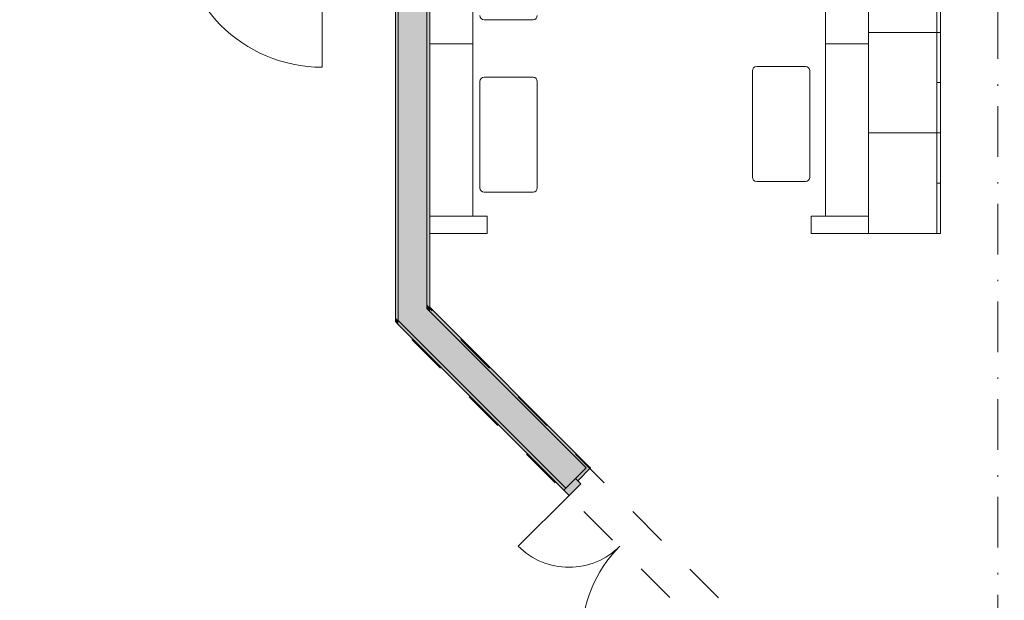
# Model space of a CAD drawing. Header units: millimetres. Extents: x 0 to 1184, y 0 to 836.
# Tile 46 of 86: x 373 to 442, y 379 to 420. Entities that reach past the tile are written whole.
import ezdxf
from ezdxf.xclip import XClip

# ---------------------------------------------------------------- set-up
doc = ezdxf.new("R2010")
doc.units = ezdxf.units.MM
doc.header["$MEASUREMENT"] = 0
doc.header["$XCLIPFRAME"] = 0
doc.linetypes.add('Штриховая', pattern=[5.644444, 2.822222, -2.822222])
doc.linetypes.add('Штрихпунктирная', pattern=[6.702778, 3.527778, -1.763889, 0, -1.411111])
for name, color, linetype in [('Интерьер - Мебель', 7, 'Continuous'), ('Конструктив - Стены Блок 100 нов', 7, 'Continuous'), ('Конструктив - Стены Блок 200 нов', 7, 'Continuous'), ('Элемент Модели - Зона', 7, 'Continuous'), ('Элемент Модели - Оси', 7, 'Continuous')]:
    doc.layers.add(name, color=color, linetype=linetype)

# ---------------------------------------------------------------- blocks, each defined once
blk = doc.blocks.new('Чертеж_4_4', base_point=(-278.479, 89.564))
at = {"layer": 'Конструктив - Стены Блок 200 нов', "linetype": 'Continuous', "lineweight": 0, "true_color": 0x000000}
for points in [[(401.969, 399.747), (401.969, 450.364), (401.769, 450.364), (401.769, 399.947)], [(401.769, 399.664), (401.769, 426.559), (399.769, 426.559), (399.769, 401.665)], [(399.569, 426.409), (399.569, 399.036), (399.769, 398.836), (399.769, 426.409)], [(399.769, 401.665), (399.769, 398.836), (401.769, 399.664)], [(401.769, 399.947), (401.769, 399.664), (401.969, 399.747)], [(401.769, 399.664), (399.769, 398.836), (401.769, 396.835)], [(401.969, 399.747), (401.769, 399.664), (401.969, 399.464)], [(401.769, 396.835), (411.449, 387.15), (412.121, 387.821), (412.864, 388.563), (401.769, 399.664)], [(401.969, 399.747), (401.969, 399.464), (412.864, 388.563), (413.005, 388.705)], [(399.769, 398.836), (399.569, 399.036), (399.569, 398.753)], [(399.569, 398.753), (399.769, 398.553), (399.769, 398.836)], [(411.449, 387.15), (399.769, 398.836), (399.769, 398.553), (411.308, 387.008)], [(413.005, 388.705), (412.864, 388.563), (412.121, 387.821), (412.263, 387.68), (413.147, 388.563)], [(412.121, 387.821), (411.308, 387.008), (411.661, 386.655), (412.475, 387.468)]]:
    blk.add_hatch(color=18, dxfattribs=at).paths.add_polyline_path(points)
at = {"layer": 'Интерьер - Мебель', "color": 7, "linetype": 'Continuous', "lineweight": 15}
for p, q in [((401.969, 430.084), (401.969, 418.084)), ((404.969, 418.084), (404.969, 430.084)), ((429.521, 430.084), (429.521, 418.084)), ((432.521, 418.084), (432.521, 430.084)), ((437.271, 425.884), (437.271, 418.884)), ((409.154, 419.764), (405.754, 419.764)), ((437.271, 418.884), (437.271, 411.884)), ((437.521, 418.884), (437.271, 418.884)), ((404.969, 418.084), (401.969, 418.084)), ((401.969, 418.084), (401.969, 406.084)), ((401.969, 418.084), (404.969, 418.084)), ((404.969, 406.084), (404.969, 418.084)), ((432.521, 418.084), (429.521, 418.084)), ((429.521, 418.084), (429.521, 406.084)), ((429.521, 418.084), (432.521, 418.084)), ((432.521, 406.084), (432.521, 418.084)), ((424.729, 416.499), (428.129, 416.499)), ((405.754, 415.764), (409.154, 415.764)), ((424.429, 408.799), (424.429, 416.199)), ((428.429, 416.199), (428.429, 408.799)), ((405.454, 408.064), (405.454, 415.464)), ((409.454, 415.464), (409.454, 408.064)), ((437.521, 415.384), (437.271, 415.384)), ((437.271, 411.884), (437.271, 404.884)), ((437.521, 411.884), (437.271, 411.884)), ((428.129, 408.499), (424.729, 408.499)), ((437.521, 408.384), (437.271, 408.384)), ((409.154, 407.764), (405.754, 407.764)), ((401.969, 406.084), (404.969, 406.084)), ((429.521, 406.084), (432.521, 406.084))]:
    blk.add_line(p, q, dxfattribs=at)
at = {"layer": 'Интерьер - Мебель', "color": 7, "linetype": 'Continuous', "lineweight": 15, "flags": 128}
for points in [[(437.521, 425.884), (437.521, 418.884), (432.521, 418.884), (432.521, 425.884)], [(437.521, 418.884), (437.521, 411.884), (432.521, 411.884), (432.521, 418.884)], [(437.521, 411.884), (437.521, 404.884), (432.521, 404.884), (432.521, 411.884)], [(405.969, 404.884), (401.969, 404.884), (401.969, 406.084), (405.969, 406.084)], [(432.521, 404.884), (428.521, 404.884), (428.521, 406.084), (432.521, 406.084)]]:
    blk.add_lwpolyline(points, close=True, dxfattribs=at)
at = {"layer": 'Интерьер - Мебель', "color": 7, "linetype": 'Continuous', "lineweight": 15}
for centre, start, end in [((405.754, 420.064), 180, 270), ((409.154, 420.064), 270, 0), ((424.729, 416.199), 90, 180), ((428.129, 416.199), 0, 90), ((405.754, 415.464), 90, 180), ((409.154, 415.464), 0, 90), ((424.729, 408.799), 180, 270), ((428.129, 408.799), 270, 0), ((405.754, 408.064), 180, 270), ((409.154, 408.064), 270, 0)]:
    blk.add_arc(centre, 0.3, start, end, dxfattribs=at)
at = {"layer": 'Конструктив - Стены Блок 100 нов', "color": 251, "linetype": 'Continuous', "lineweight": 5, "true_color": 0x575757}
blk.add_line((394.469, 426.459), (394.469, 416.459), dxfattribs=at)
blk.add_arc((394.469, 426.459), 10, 180, 270, dxfattribs=at)
at = {"layer": 'Конструктив - Стены Блок 200 нов', "color": 251, "linetype": 'Continuous', "lineweight": 20, "true_color": 0x575757}
for p, q in [((401.769, 399.664), (401.769, 426.559)), ((399.769, 426.409), (399.769, 401.665)), ((399.769, 401.665), (399.769, 398.836)), ((401.769, 399.664), (401.969, 399.464)), ((401.769, 399.664), (401.969, 399.464)), ((412.864, 388.563), (401.969, 399.464)), ((399.769, 398.836), (401.769, 396.835)), ((399.769, 398.836), (401.769, 396.835)), ((401.769, 396.835), (411.449, 387.15)), ((412.864, 388.563), (412.121, 387.821)), ((412.263, 387.68), (413.147, 388.563)), ((412.263, 387.68), (413.147, 388.563)), ((413.005, 388.705), (413.147, 388.563)), ((413.005, 388.705), (413.147, 388.563)), ((412.121, 387.821), (411.449, 387.15)), ((412.121, 387.821), (411.449, 387.15)), ((412.121, 387.821), (411.449, 387.15)), ((412.121, 387.821), (412.263, 387.68)), ((411.449, 387.15), (411.308, 387.008)), ((411.449, 387.15), (411.308, 387.008)), ((411.449, 387.15), (411.308, 387.008))]:
    blk.add_line(p, q, dxfattribs=at)
at = {"layer": 'Конструктив - Стены Блок 200 нов', "color": 251, "linetype": 'Continuous', "lineweight": 5, "true_color": 0x575757}
for p, q in [((411.308, 387.008), (412.121, 387.821)), ((412.475, 387.468), (411.661, 386.655)), ((412.121, 387.821), (412.475, 387.468)), ((411.661, 386.655), (411.308, 387.008)), ((411.661, 386.655), (408.125, 383.12))]:
    blk.add_line(p, q, dxfattribs=at)
at = {"layer": 'Конструктив - Стены Блок 200 нов', "color": 251, "linetype": 'Continuous', "lineweight": 20, "true_color": 0x575757, "flags": 128}
for points in [[(401.969, 399.747), (401.969, 450.364)], [(399.569, 426.409), (399.569, 398.753)], [(413.005, 388.705), (401.969, 399.747)], [(399.569, 398.753), (399.769, 398.553)], [(399.769, 398.553), (411.308, 387.008)]]:
    blk.add_lwpolyline(points, dxfattribs=at)
at = {"layer": 'Конструктив - Стены Блок 200 нов', "color": 251, "linetype": 'Continuous', "lineweight": 5, "true_color": 0x575757}
for centre, radius, start, end in [((411.661, 386.655), 5, 224.98628, 314.98628), ((421.559, 376.753), 9, 134.98628, 224.98628)]:
    blk.add_arc(centre, radius, start, end, dxfattribs=at)
at = {"layer": 'Элемент Модели - Зона', "color": 7, "linetype": 'Штриховая', "lineweight": 15, "flags": 128}
for points in [[(83.021, 364.939), (82.621, 364.939), (82.621, 272.564), (174.521, 272.564), (399.569, 272.564), (399.569, 320.394), (438.381, 359.205), (438.522, 359.064), (438.722, 359.064), (438.722, 359.264), (438.322, 359.264), (438.322, 359.901), (399.569, 398.655), (399.569, 426.459), (378.069, 426.459), (378.069, 450.364), (354.521, 450.364), (354.521, 446.564), (348.521, 446.564), (348.521, 450.364), (264.521, 450.364), (264.521, 446.564), (263.969, 446.564), (263.969, 435.544), (228.342, 399.917), (174.521, 399.917), (174.521, 366.064), (174.521, 364.939), (174.521, 360.064), (168.521, 360.064), (168.521, 364.939), (89.021, 364.939), (89.021, 360.064), (83.021, 360.064)], [(438.522, 450.364), (401.969, 450.364), (401.969, 399.649), (438.522, 363.095), (438.522, 366.064), (444.522, 366.064), (444.522, 360.064), (444.722, 360.064), (444.722, 359.264), (622.021, 359.264), (622.021, 359.064), (628.021, 359.064), (628.021, 359.264), (665.321, 359.264), (665.321, 410.064), (712.321, 410.064), (712.321, 446.564), (708.521, 446.564), (708.521, 450.364), (628.021, 450.364), (628.021, 446.564), (622.021, 446.564), (622.021, 450.364), (621.021, 450.364), (621.021, 446.564), (615.021, 446.564), (615.021, 450.364), (534.522, 450.364), (534.522, 446.564), (528.522, 446.564), (528.522, 450.364), (444.522, 450.364), (444.522, 446.564), (438.522, 446.564)]]:
    blk.add_lwpolyline(points, close=True, dxfattribs=at)
at = {"layer": 'Элемент Модели - Оси', "color": 7, "linetype": 'Штрихпунктирная', "lineweight": 15}
blk.add_line((441.521, 828.727), (441.521, 151.766), dxfattribs=at)

msp = doc.modelspace()

# ---------------------------------------------------------------- block references
at = {"color": 161, "linetype": 'Continuous', "lineweight": 40, "true_color": 0x83aefe}
ref = msp.add_blockref('Чертеж_4_4', (-278.479, 89.564), dxfattribs=at)
XClip(ref).set_block_clipping_path([(57.3201676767, 151.7660533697), (1181.0522393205, 828.727105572)])

doc.saveas('drawing.dxf')
